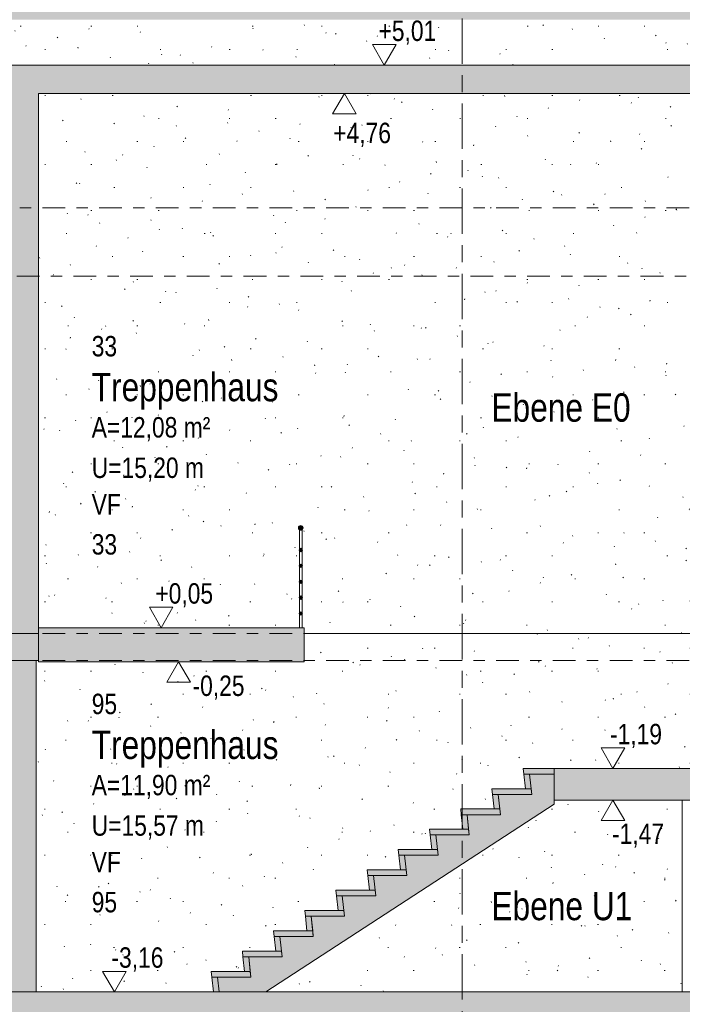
# Model space of a CAD drawing. Header units: metres. Extents: x -34 to 182, y -15 to 869.
# Tile 19 of 46: x 16 to 22, y -6 to 3. Entities that reach past the tile are written whole.
import ezdxf

# ---------------------------------------------------------------- set-up
doc = ezdxf.new("R2010")
doc.units = ezdxf.units.M
for name, pattern in [('_Ebene_', [0.4, 0.2, -0.1, 0, -0.1]), ('_Rasterlinie_', [0.75, 0.4, -0.1, 0.15, -0.1]), ('Abgebrochen', [0.714375, 0.47625, -0.238125])]:
    doc.linetypes.add(name, pattern=pattern)
for name, color, linetype, lineweight in [('A_Ebenen', 130, 'Continuous', 5), ('A_Geländer', 7, 'Continuous', 5), ('A_Geländer_Pfosten', 7, 'Continuous', 5), ('A_Geschossdecken', 7, 'Continuous', 5), ('A_Geschossdecken_Schraffur', 7, 'Continuous', 5), ('A_Hoehenkoten', 124, 'Continuous', 5), ('A_Körper_Form', 7, 'Continuous', 5), ('A_Linien_Raumtrennung', 7, 'Continuous', 5), ('A_Notizen', 130, 'Continuous', 5), ('A_Raster', 128, 'Continuous', 5), ('A_Raum-Txt', 16, 'Continuous', 5), ('A_Treppe', 38, 'Continuous', 5), ('A_Wand', 244, 'Continuous', 5), ('A_Wand_Schraff', 1, 'Continuous', 5), ('A_Wände_Oberflächenschraffur', 244, 'Continuous', 5)]:
    doc.layers.add(name, color=color, linetype=linetype, lineweight=lineweight)
doc.styles.add('Arial', font='arial.ttf', dxfattribs={"width": 0.8, "height": 0.18})
doc.styles.add('Arial_B', font='txt', dxfattribs={"width": 0.8, "height": 0.25})
pattern_1 = [(0, (20.687, 18.796), (0.813, 0.203), [0.007, -0.603, 0.007, -0.603, -3.251]), (0, (20.687, 18.796), (0.813, 0.203), [-1.219, 0.007, -1.212, 0.007, -0.603, -1.422]), (0, (20.687, 18.796), (0.813, 0.203), [-3.048, 0.007, -0.4, 0.007, -1.009]), (120, (20.991, 18.897), (-0.5823032, 0.6025787), [0.007, -0.603, 0.007, -0.603, -3.251]), (120, (20.991, 18.897), (-0.5823032, 0.6025787), [-1.219, 0.007, -1.212, 0.007, -0.603, -1.422]), (120, (20.991, 18.897), (-0.5823032, 0.6025787), [-3.048, 0.007, -0.4, 0.007, -1.009]), (240, (21.093, 19.304), (-0.2306968, -0.8055787), [0.007, -0.603, 0.007, -0.603, -3.251]), (240, (21.093, 19.304), (-0.2306968, -0.8055787), [-1.219, 0.007, -1.212, 0.007, -0.603, -1.422]), (240, (21.093, 19.304), (-0.2306968, -0.8055787), [-3.048, 0.007, -0.4, 0.007, -1.009])]

# ---------------------------------------------------------------- blocks, each defined once
blk = doc.blocks.new('Geländer - 25mm 2-8069460-B1')
at = {"layer": 'A_Geländer_Pfosten', "color": 250, "lineweight": 9}
for p, q in [((18.6564, -1.8851), (18.6564, -2.0541)), ((18.6814, -1.8851), (18.6564, -1.8851)), ((18.6814, -2.0541), (18.6814, -1.8851)), ((18.6564, -2.0661), (18.6564, -2.1941)), ((18.6814, -2.1941), (18.6814, -2.0661)), ((18.6564, -2.2061), (18.6564, -2.3341)), ((18.6814, -2.3341), (18.6814, -2.2061)), ((18.6564, -2.3461), (18.6564, -2.4741)), ((18.6814, -2.4741), (18.6814, -2.3461)), ((18.6564, -2.4861), (18.6564, -2.6141)), ((18.6814, -2.6141), (18.6814, -2.4861)), ((18.6564, -2.6261), (18.6564, -2.7451)), ((18.6814, -2.7451), (18.6814, -2.6261))]:
    blk.add_line(p, q, dxfattribs=at)
blk = doc.blocks.new('Geländer - Geländer-8098466-B1')
at = {"layer": 'A_Geländer', "lineweight": 9}
for points in [[(18.6689, -1.8851), (18.683, -1.8792), (18.6889, -1.8651), (18.683, -1.851), (18.6689, -1.8451), (18.6547, -1.851), (18.6489, -1.8651), (18.6547, -1.8792)], [(18.6689, -2.0751), (18.6795, -2.0707), (18.6839, -2.0601), (18.6795, -2.0495), (18.6689, -2.0451), (18.6583, -2.0495), (18.6539, -2.0601), (18.6583, -2.0707)], [(18.6689, -2.2151), (18.6795, -2.2107), (18.6839, -2.2001), (18.6795, -2.1895), (18.6689, -2.1851), (18.6583, -2.1895), (18.6539, -2.2001), (18.6583, -2.2107)], [(18.6689, -2.3551), (18.6795, -2.3507), (18.6839, -2.3401), (18.6795, -2.3295), (18.6689, -2.3251), (18.6583, -2.3295), (18.6539, -2.3401), (18.6583, -2.3507)], [(18.6689, -2.4951), (18.6795, -2.4907), (18.6839, -2.4801), (18.6795, -2.4695), (18.6689, -2.4651), (18.6583, -2.4695), (18.6539, -2.4801), (18.6583, -2.4907)], [(18.6689, -2.6351), (18.6795, -2.6307), (18.6839, -2.6201), (18.6795, -2.6095), (18.6689, -2.6051), (18.6583, -2.6095), (18.6539, -2.6201), (18.6583, -2.6307)]]:
    blk.add_hatch(color=253, dxfattribs=at).paths.add_polyline_path(points, flags=0)
at = {"layer": 'A_Geländer', "color": 250, "lineweight": 9}
for centre, radius, start, end in [((18.6689, -1.8651), 0.02, 0, 180), ((18.6689, -1.8651), 0.02, 180, 0), ((18.6689, -2.0601), 0.015, 0, 180), ((18.6689, -2.0601), 0.015, 180, 0), ((18.6689, -2.2001), 0.015, 0, 180), ((18.6689, -2.2001), 0.015, 180, 0), ((18.6689, -2.3401), 0.015, 0, 180), ((18.6689, -2.3401), 0.015, 180, 0), ((18.6689, -2.4801), 0.015, 0, 180), ((18.6689, -2.4801), 0.015, 180, 0), ((18.6689, -2.6201), 0.015, 0, 180), ((18.6689, -2.6201), 0.015, 180, 0)]:
    blk.add_arc(centre, radius, start, end, dxfattribs=at)
blk.add_blockref('Geländer - 25mm 2-8069460-B1', (0, 0))
blk = doc.blocks.new('Höhenkoten - leer-6237472-B1')
at = {"layer": 'A_Hoehenkoten'}
for p, q in [((-24.7743, -6.7651), (-24.9821, -6.7651)), ((-24.8782, -6.9451), (-24.9821, -6.7651)), ((-24.8782, -6.9451), (-24.7743, -6.7651))]:
    blk.add_line(p, q, dxfattribs=at)

msp = doc.modelspace()

# ---------------------------------------------------------------- hatches: boundary and pattern name
at = {"layer": 'A_Geschossdecken_Schraffur', "lineweight": 9}
for points in [[(16.3564, 1.4749), (16.3564, 2.2149), (12.0078, 2.2149), (12.0078, 1.9049), (15.9764, 1.9049), (15.9764, 1.5249), (12.0078, 1.5249), (12.0078, 1.4749), (15.9764, 1.4749)], [(16.3564, 1.9649), (22.1423, 1.9649), (22.1423, 2.2149), (16.3564, 2.2149)], [(18.6997, -3.0451), (18.6997, -2.7451), (16.3564, -2.7451), (16.3564, -3.0451), (17.445, -3.0451)], [(8.3527, -3.1334), (8.9616, -3.1184), (12.0689, -3.0351), (16.3564, -3.0351), (16.3564, -2.7951), (12.0689, -2.7951), (8.8548, -2.8811), (8.3527, -2.8934), (8.3527, -3.0994)], [(22.1423, -4.2651), (22.1423, -3.9851), (20.9039, -3.9851), (20.9039, -4.2651)], [(16.046, -6.2051), (22.2628, -6.2051), (22.2628, -5.9551), (16.046, -5.9551)]]:
    msp.add_hatch(color=253, dxfattribs=at).paths.add_polyline_path(points, flags=0)
at = {"layer": 'A_Körper_Form'}
msp.add_hatch(color=10, dxfattribs=at).paths.add_polyline_path([(23.2597, -4.0838), (23.2598, 7.0791), (12.2743, 7.0791), (12.2742, 2.6149), (22.1423, 2.6149), (22.1423, 6.2149), (22.3423, 6.2149), (22.3423, -4.0838), (23.2221, -4.0838)], flags=0)
at = {"layer": 'A_Treppe'}
for points in [[(20.9039, -4.0351), (20.9039, -3.9851), (20.6289, -3.9851), (20.6345, -4.0351)], [(20.6992, -4.1642), (20.6848, -4.0351), (20.6345, -4.0351), (20.6489, -4.1642)], [(20.7048, -4.2142), (20.6992, -4.1642), (20.3539, -4.1642), (20.3595, -4.2142)], [(20.4242, -4.3433), (20.4098, -4.2142), (20.3595, -4.2142), (20.3739, -4.3433)], [(20.4298, -4.3933), (20.4242, -4.3433), (20.0789, -4.3433), (20.0845, -4.3933)], [(20.1492, -4.5224), (20.1348, -4.3933), (20.0845, -4.3933), (20.0989, -4.5224)], [(20.1548, -4.5724), (20.1492, -4.5224), (19.8039, -4.5224), (19.8095, -4.5724)], [(19.8742, -4.7015), (19.8598, -4.5724), (19.8095, -4.5724), (19.8239, -4.7015)], [(19.8798, -4.7515), (19.8742, -4.7015), (19.5289, -4.7015), (19.5345, -4.7515)], [(19.5992, -4.8806), (19.5848, -4.7515), (19.5345, -4.7515), (19.5489, -4.8806)], [(19.6048, -4.9306), (19.5992, -4.8806), (19.2539, -4.8806), (19.2595, -4.9306)], [(19.3242, -5.0596), (19.3098, -4.9306), (19.2595, -4.9306), (19.2739, -5.0596)], [(18.9845, -5.1096), (19.3298, -5.1096), (19.3242, -5.0596), (18.9789, -5.0596)], [(19.0492, -5.2387), (19.0348, -5.1096), (18.9845, -5.1096), (18.9989, -5.2387)], [(19.0548, -5.2887), (19.0492, -5.2387), (18.7039, -5.2387), (18.7095, -5.2887)], [(18.7742, -5.4178), (18.7598, -5.2887), (18.7095, -5.2887), (18.7239, -5.4178)], [(18.7798, -5.4678), (18.7742, -5.4178), (18.4289, -5.4178), (18.4345, -5.4678)], [(18.4992, -5.5969), (18.4848, -5.4678), (18.4345, -5.4678), (18.4489, -5.5969)], [(18.5048, -5.6469), (18.4992, -5.5969), (18.1539, -5.5969), (18.1595, -5.6469)], [(18.2242, -5.776), (18.2098, -5.6469), (18.1595, -5.6469), (18.1739, -5.776)], [(18.2298, -5.826), (18.2242, -5.776), (17.8789, -5.776), (17.8845, -5.826)], [(17.9492, -5.9551), (17.9348, -5.826), (17.8845, -5.826), (17.8989, -5.9551)]]:
    msp.add_hatch(color=8, dxfattribs=at).paths.add_polyline_path(points, flags=0)
at = {"layer": 'A_Treppe', "lineweight": 9}
msp.add_hatch(color=253, dxfattribs=at).paths.add_polyline_path([(17.9492, -5.9551), (18.3614, -5.9551), (20.9039, -4.2993), (20.9039, -4.0351), (20.6848, -4.0351), (20.7048, -4.2142), (20.4098, -4.2142), (20.4298, -4.3933), (20.1348, -4.3933), (20.1548, -4.5724), (19.8598, -4.5724), (19.8798, -4.7515), (19.5848, -4.7515), (19.6048, -4.9306), (19.3098, -4.9306), (19.3298, -5.1096), (19.0348, -5.1096), (19.0548, -5.2887), (18.7598, -5.2887), (18.7798, -5.4678), (18.4848, -5.4678), (18.5048, -5.6469), (18.2098, -5.6469), (18.2298, -5.826), (17.9348, -5.826)], flags=0)
at = {"layer": 'A_Wand_Schraff', "lineweight": 9}
for points in [[(16.3564, -2.7951), (16.3564, 1.4749), (15.9764, 1.4749), (15.9764, -2.7951)], [(16.336, -5.9551), (16.336, -3.0351), (16.046, -3.0351), (16.046, -5.9551)]]:
    msp.add_hatch(color=253, dxfattribs=at).paths.add_polyline_path(points, flags=0)
at = {"layer": 'A_Wände_Oberflächenschraffur'}
h = msp.add_hatch(dxfattribs=at)
h.set_pattern_fill('FP_1', style=0, pattern_type=2)
h.set_pattern_definition(pattern_1)
h.paths.add_polyline_path([(16.3564, 2.2149), (22.1423, 2.2149), (22.1423, 2.6149), (11.869, 2.6149), (11.869, 2.2149), (15.9764, 2.2149)], flags=0)
h = msp.add_hatch(dxfattribs=at)
h.set_pattern_fill('FP_1', style=0, pattern_type=2)
h.set_pattern_definition(pattern_1)
h.paths.add_polyline_path([(18.6997, -3.0351), (22.1423, -3.0351), (22.1423, 1.9649), (16.3564, 1.9649), (16.3564, -2.7451), (18.6564, -2.7451), (18.6564, -2.6261), (18.6539, -2.6201), (18.6564, -2.6141), (18.6564, -2.4861), (18.6539, -2.4801), (18.6564, -2.4741), (18.6564, -2.3461), (18.6539, -2.3401), (18.6564, -2.3341), (18.6564, -2.2061), (18.6539, -2.2001), (18.6564, -2.1941), (18.6564, -2.0661), (18.6539, -2.0601), (18.6564, -2.0541), (18.6564, -1.8851), (18.6814, -1.8851), (18.6814, -2.0541), (18.6839, -2.0601), (18.6814, -2.0661), (18.6814, -2.1941), (18.6839, -2.2001), (18.6814, -2.2061), (18.6814, -2.3341), (18.6839, -2.3401), (18.6814, -2.3461), (18.6814, -2.4741), (18.6839, -2.4801), (18.6814, -2.4861), (18.6814, -2.6141), (18.6839, -2.6201), (18.6814, -2.6261), (18.6814, -2.7451), (18.6997, -2.7451), (18.6997, -2.7484)], flags=0)
h.paths.add_polyline_path([(18.6689, -1.8851), (18.6547, -1.8792), (18.6489, -1.8651), (18.6547, -1.851), (18.6689, -1.8451), (18.683, -1.851), (18.6889, -1.8651), (18.683, -1.8792), (18.6751, -1.8825)], flags=0)
h = msp.add_hatch(dxfattribs=at)
h.set_pattern_fill('FP_1', style=0, pattern_type=2)
h.set_pattern_definition(pattern_1)
h.paths.add_polyline_path([(16.336, -5.9551), (17.8989, -5.9551), (17.8789, -5.776), (18.1739, -5.776), (18.1539, -5.5969), (18.4489, -5.5969), (18.4289, -5.4178), (18.7239, -5.4178), (18.7039, -5.2387), (18.9989, -5.2387), (18.9789, -5.0596), (19.2739, -5.0596), (19.2539, -4.8806), (19.5489, -4.8806), (19.5289, -4.7015), (19.8239, -4.7015), (19.8039, -4.5224), (20.0989, -4.5224), (20.0789, -4.3433), (20.3739, -4.3433), (20.3539, -4.1642), (20.6489, -4.1642), (20.6289, -3.9851), (22.1423, -3.9851), (22.1423, -3.0351), (18.6997, -3.0351), (18.6997, -3.0451), (16.3564, -3.0451), (16.3564, -3.0351), (16.336, -3.0351), (16.336, -4.1523)], flags=0)
h.paths.add_polyline_path([(18.7798, -5.9551), (22.0328, -5.9551), (22.0328, -4.2651), (20.9039, -4.2651), (20.9039, -4.2993), (18.3614, -5.9551), (18.5048, -5.9551)], flags=0)

# ---------------------------------------------------------------- linework, layer by layer
at = {"layer": 'A_Ebenen', "color": 170, "linetype": '_Ebene_', "lineweight": 9}
for p, q in [((26.5924, 0.9549), (-30.8344, 0.9549)), ((-30.8344, 0.3549), (26.5924, 0.3549)), ((26.5924, -2.7951), (-30.8344, -2.7951)), ((26.5924, -3.0351), (-30.8344, -3.0351))]:
    msp.add_line(p, q, dxfattribs=at)
at = {"layer": 'A_Ebenen', "color": 31, "linetype": 'Abgebrochen'}
msp.add_line((25.3224, -5.9551), (-29.2764, -5.9551), dxfattribs=at)
at = {"layer": 'A_Geschossdecken', "color": 250, "lineweight": 9}
for p, q in [((22.1423, 2.2149), (7.5196, 2.2149)), ((16.3564, 1.4749), (16.3564, 1.9649)), ((16.3564, 1.9649), (22.1423, 1.9649)), ((18.6997, -2.7451), (16.3564, -2.7451)), ((16.3564, -2.7451), (16.3564, -3.0451)), ((18.6997, -3.0451), (18.6997, -2.7451)), ((12.0689, -3.0351), (16.3564, -3.0351)), ((16.3564, -3.0451), (18.6997, -3.0451)), ((22.1423, -3.9851), (20.9039, -3.9851)), ((20.9039, -3.9851), (20.9039, -4.2651)), ((20.9039, -4.2651), (22.1423, -4.2651)), ((22.0328, -5.9551), (16.046, -5.9551))]:
    msp.add_line(p, q, dxfattribs=at)
at = {"layer": 'A_Linien_Raumtrennung', "color": 250, "lineweight": 9}
msp.add_line((18.6997, -2.7951), (22.1423, -2.7951), dxfattribs=at)
at = {"layer": 'A_Raster', "linetype": '_Rasterlinie_', "lineweight": 9}
msp.add_line((20.0914, -12.7741), (20.0914, 6.7822), dxfattribs=at)
at = {"layer": 'A_Treppe', "color": 250, "lineweight": 9}
for p, q in [((20.9039, -3.9851), (20.6289, -3.9851)), ((20.6289, -3.9851), (20.6345, -4.0351)), ((20.9039, -4.0351), (20.9039, -3.9851)), ((20.6345, -4.0351), (20.6489, -4.1642)), ((20.6848, -4.0351), (20.6345, -4.0351)), ((20.6345, -4.0351), (20.9039, -4.0351)), ((20.9039, -4.0351), (20.6848, -4.0351)), ((20.6848, -4.0351), (20.7048, -4.2142)), ((20.6992, -4.1642), (20.6848, -4.0351)), ((20.9039, -4.2993), (20.9039, -4.0351)), ((20.6992, -4.1642), (20.3539, -4.1642)), ((20.3539, -4.1642), (20.3595, -4.2142)), ((20.6489, -4.1642), (20.6992, -4.1642)), ((20.7048, -4.2142), (20.6992, -4.1642)), ((20.3595, -4.2142), (20.3739, -4.3433)), ((20.4098, -4.2142), (20.3595, -4.2142)), ((20.3595, -4.2142), (20.7048, -4.2142)), ((20.7048, -4.2142), (20.4098, -4.2142)), ((20.4098, -4.2142), (20.4298, -4.3933)), ((20.4242, -4.3433), (20.4098, -4.2142)), ((18.3614, -5.9551), (20.9039, -4.2993)), ((20.4242, -4.3433), (20.0789, -4.3433)), ((20.0789, -4.3433), (20.0845, -4.3933)), ((20.0845, -4.3933), (20.0989, -4.5224)), ((20.1348, -4.3933), (20.0845, -4.3933)), ((20.0845, -4.3933), (20.4298, -4.3933)), ((20.4298, -4.3933), (20.1348, -4.3933)), ((20.1348, -4.3933), (20.1548, -4.5724)), ((20.1492, -4.5224), (20.1348, -4.3933)), ((20.3739, -4.3433), (20.4242, -4.3433)), ((20.4298, -4.3933), (20.4242, -4.3433)), ((20.1492, -4.5224), (19.8039, -4.5224)), ((19.8039, -4.5224), (19.8095, -4.5724)), ((19.8095, -4.5724), (19.8239, -4.7015)), ((19.8598, -4.5724), (19.8095, -4.5724)), ((19.8095, -4.5724), (20.1548, -4.5724)), ((20.1548, -4.5724), (19.8598, -4.5724)), ((19.8598, -4.5724), (19.8798, -4.7515)), ((19.8742, -4.7015), (19.8598, -4.5724)), ((20.0989, -4.5224), (20.1492, -4.5224)), ((20.1548, -4.5724), (20.1492, -4.5224)), ((19.8742, -4.7015), (19.5289, -4.7015)), ((19.5289, -4.7015), (19.5345, -4.7515)), ((19.5345, -4.7515), (19.5489, -4.8806)), ((19.5848, -4.7515), (19.5345, -4.7515)), ((19.5345, -4.7515), (19.8798, -4.7515)), ((19.8798, -4.7515), (19.5848, -4.7515)), ((19.5848, -4.7515), (19.6048, -4.9306)), ((19.5992, -4.8806), (19.5848, -4.7515)), ((19.8239, -4.7015), (19.8742, -4.7015)), ((19.8798, -4.7515), (19.8742, -4.7015)), ((19.5992, -4.8806), (19.2539, -4.8806)), ((19.2539, -4.8806), (19.2595, -4.9306)), ((19.2595, -4.9306), (19.2739, -5.0596)), ((19.3098, -4.9306), (19.2595, -4.9306)), ((19.2595, -4.9306), (19.6048, -4.9306)), ((19.6048, -4.9306), (19.3098, -4.9306)), ((19.3098, -4.9306), (19.3298, -5.1096)), ((19.3242, -5.0596), (19.3098, -4.9306)), ((19.5489, -4.8806), (19.5992, -4.8806)), ((19.6048, -4.9306), (19.5992, -4.8806)), ((19.3242, -5.0596), (18.9789, -5.0596)), ((18.9789, -5.0596), (18.9845, -5.1096)), ((18.9845, -5.1096), (18.9989, -5.2387)), ((19.0348, -5.1096), (18.9845, -5.1096)), ((18.9845, -5.1096), (19.3298, -5.1096)), ((19.3298, -5.1096), (19.0348, -5.1096)), ((19.0348, -5.1096), (19.0548, -5.2887)), ((19.0492, -5.2387), (19.0348, -5.1096)), ((19.2739, -5.0596), (19.3242, -5.0596)), ((19.3298, -5.1096), (19.3242, -5.0596)), ((19.0492, -5.2387), (18.7039, -5.2387)), ((18.7039, -5.2387), (18.7095, -5.2887)), ((18.7095, -5.2887), (18.7239, -5.4178)), ((18.7598, -5.2887), (18.7095, -5.2887)), ((18.7095, -5.2887), (19.0548, -5.2887)), ((19.0548, -5.2887), (18.7598, -5.2887)), ((18.7598, -5.2887), (18.7798, -5.4678)), ((18.7742, -5.4178), (18.7598, -5.2887)), ((18.9989, -5.2387), (19.0492, -5.2387)), ((19.0548, -5.2887), (19.0492, -5.2387)), ((18.7742, -5.4178), (18.4289, -5.4178)), ((18.4289, -5.4178), (18.4345, -5.4678)), ((18.4345, -5.4678), (18.4489, -5.5969)), ((18.4848, -5.4678), (18.4345, -5.4678)), ((18.4345, -5.4678), (18.7798, -5.4678)), ((18.7798, -5.4678), (18.4848, -5.4678)), ((18.4848, -5.4678), (18.5048, -5.6469)), ((18.4992, -5.5969), (18.4848, -5.4678)), ((18.7239, -5.4178), (18.7742, -5.4178)), ((18.7798, -5.4678), (18.7742, -5.4178)), ((18.4992, -5.5969), (18.1539, -5.5969)), ((18.1539, -5.5969), (18.1595, -5.6469)), ((18.4489, -5.5969), (18.4992, -5.5969)), ((18.5048, -5.6469), (18.4992, -5.5969)), ((18.1595, -5.6469), (18.1739, -5.776)), ((18.2098, -5.6469), (18.1595, -5.6469)), ((18.1595, -5.6469), (18.5048, -5.6469)), ((18.5048, -5.6469), (18.2098, -5.6469)), ((18.2098, -5.6469), (18.2298, -5.826)), ((18.2242, -5.776), (18.2098, -5.6469)), ((18.2242, -5.776), (17.8789, -5.776)), ((17.8789, -5.776), (17.8845, -5.826)), ((18.1739, -5.776), (18.2242, -5.776)), ((18.2298, -5.826), (18.2242, -5.776)), ((17.8845, -5.826), (17.8989, -5.9551)), ((17.9348, -5.826), (17.8845, -5.826)), ((17.8845, -5.826), (18.2298, -5.826)), ((18.2298, -5.826), (17.9348, -5.826)), ((17.9348, -5.826), (17.9492, -5.9551)), ((17.9492, -5.9551), (17.9348, -5.826)), ((17.8989, -5.9551), (17.9492, -5.9551)), ((17.9492, -5.9551), (18.3614, -5.9551))]:
    msp.add_line(p, q, dxfattribs=at)
at = {"layer": 'A_Wand', "color": 250, "lineweight": 9}
for p, q in [((16.3564, -2.7451), (16.3564, 1.4749)), ((15.9764, -2.7951), (16.3564, -2.7951)), ((16.336, -5.9551), (16.336, -3.0351)), ((22.0328, -4.2651), (22.0328, -5.9551))]:
    msp.add_line(p, q, dxfattribs=at)

# ---------------------------------------------------------------- block references
at = {"layer": 'A_Geländer', "color": 250, "lineweight": 9}
msp.add_blockref('Geländer - Geländer-8098466-B1', (0, 0), dxfattribs=at)
at = {"layer": 'A_Hoehenkoten'}
for p in [(44.2835, 9.16), (42.3161, 4.2), (46.2994, 2.96), (41.904, 0.99)]:
    msp.add_blockref('Höhenkoten - leer-6237472-B1', p, dxfattribs=at)
at = {"layer": 'A_Hoehenkoten', "rotation": 180}
msp.add_blockref('Höhenkoten - leer-6237472-B1', (-5.8244, -4.9802), dxfattribs=at)
at = {"layer": 'A_Hoehenkoten', "extrusion": (0, 0, -1), "rotation": 180}
for p in [(-42.4699, -9.9902), (-46.2994, -11.2102)]:
    msp.add_blockref('Höhenkoten - leer-6237472-B1', p, dxfattribs=at)

# ---------------------------------------------------------------- texts
at = {"layer": 'A_Hoehenkoten', "char_height": 0.18, "attachment_point": 1, "line_spacing_factor": 0.941778, "style": 'Arial'}
for s, insert, width in [('+5,01', (19.3546, 2.6071), 0.601593), ('+4,76', (18.9553, 1.7066), 0.601593), ('+0,05', (17.3872, -2.3529), 0.601593), ('-0,25', (17.7147, -3.1668), 0.542095), ('-1,19', (21.3953, -3.5929), 0.542095), ('-1,47', (21.4132, -4.4712), 0.542095), ('-3,16', (16.9999, -5.5629), 0.542095)]:
    msp.add_mtext(s, dxfattribs=dict(at, insert=insert, width=width))
at = {"layer": 'A_Notizen', "color": 7, "char_height": 0.25, "attachment_point": 1, "style": 'Arial_B'}
for s, insert, width in [('Ebene E0', (20.3496, -0.6791), 1.513586), ('Ebene U1', (20.3496, -5.0737), 1.532827)]:
    msp.add_mtext(s, dxfattribs=dict(at, insert=insert, width=width))
at = {"layer": 'A_Raum-Txt', "attachment_point": 1}
for s, insert, char_height, width, style in [('33', (16.826, -0.1731), 0.18, 0.269367, 'Arial'), ('Treppenhaus', (16.826, -0.4986), 0.25, 2.110041, 'Arial_B'), ('A=12,08 m²', (16.826, -0.8884), 0.18, 1.244219, 'Arial'), ('U=15,20 m', (16.826, -1.2451), 0.18, 1.180084, 'Arial'), ('VF', (16.826, -1.5677), 0.18, 0.307848, 'Arial'), ('33', (16.826, -1.9203), 0.18, 0.269367, 'Arial'), ('95', (16.826, -3.327), 0.18, 0.269367, 'Arial'), ('Treppenhaus', (16.826, -3.6524), 0.25, 2.110041, 'Arial_B'), ('A=11,90 m²', (16.826, -4.0422), 0.18, 1.244219, 'Arial'), ('U=15,57 m', (16.826, -4.3989), 0.18, 1.180084, 'Arial'), ('VF', (16.826, -4.7215), 0.18, 0.307848, 'Arial'), ('95', (16.826, -5.0742), 0.18, 0.269367, 'Arial')]:
    msp.add_mtext(s, dxfattribs=dict(at, insert=insert, char_height=char_height, width=width, style=style))

doc.saveas('drawing.dxf')
